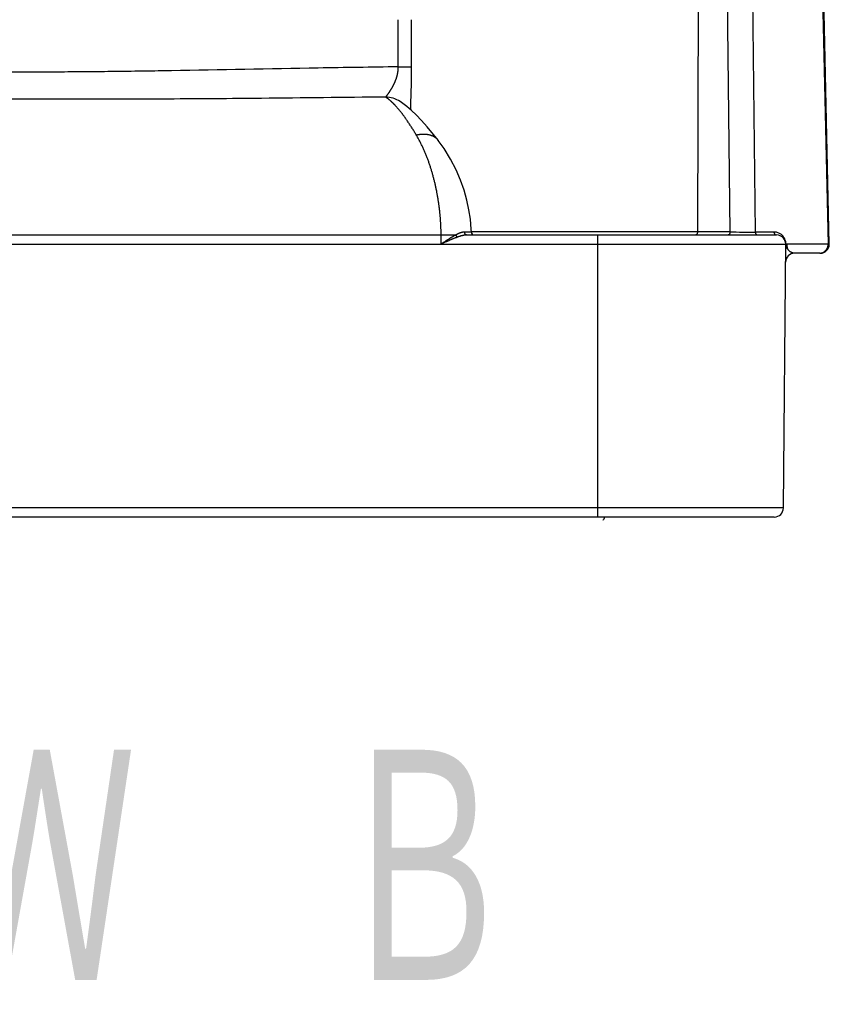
# Model space of a CAD drawing. Header units: millimetres. Extents: x 0 to 1300, y 0 to 891.
# Tile 9 of 127: x 446 to 479, y 191 to 230. Entities that reach past the tile are written whole.
import ezdxf

# ---------------------------------------------------------------- set-up
doc = ezdxf.new("R2010")
doc.units = ezdxf.units.MM
doc.header["$LTSCALE"] = 0.545669
doc.layers.add('NoLayerName_001', color=7, linetype='Continuous')
doc.styles.get("Standard").update_dxf_attribs({"font": 'txt', "bigfont": 'extfont2'})

msp = doc.modelspace()

# ---------------------------------------------------------------- linework, layer by layer
at = {"layer": 'NoLayerName_001', "color": 8, "linetype": 'Continuous', "lineweight": 25}
for p, q in [((473.6544, 232.6517), (473.624, 221.8076)), ((474.8047, 232.5307), (474.9339, 221.8076)), ((475.8232, 232.5396), (475.952, 221.8061)), ((478.6425, 232.2495), (478.8909, 221.3138)), ((461.5829, 228.4517), (461.5745, 230.3482)), ((462.1195, 228.4474), (462.1108, 230.3482)), ((427.6117, 221.6862), (463.305, 221.6862)), ((463.305, 221.6862), (463.8967, 221.6887)), ((463.3073, 221.3202), (463.305, 221.6862)), ((474.9339, 221.8076), (464.523, 221.8076)), ((469.6131, 210.3402), (469.6131, 221.6862)), ((476.7053, 221.8061), (475.952, 221.8061)), ((477.0857, 210.703), (413.831, 210.703))]:
    msp.add_line(p, q, dxfattribs=at)
at = {"layer": 'NoLayerName_001', "color": 7, "linetype": 'Continuous', "lineweight": 25}
for p, q in [((478.936, 221.312), (478.6889, 232.2533)), ((461.6573, 227.0541), (461.6589, 227.053)), ((463.1932, 225.4912), (463.1937, 225.4905)), ((464.337, 221.6862), (476.8123, 221.6862)), ((413.7383, 221.3202), (477.1783, 221.3202)), ((477.0857, 210.703), (477.1789, 221.381)), ((477.1917, 221.3202), (477.2161, 221.317)), ((478.8909, 221.3138), (477.2161, 221.317)), ((478.5695, 220.9542), (477.538, 220.9542)), ((476.7197, 210.3402), (414.197, 210.3402))]:
    msp.add_line(p, q, dxfattribs=at)
for points in [[(463.1937, 225.4905), (463.001, 225.7343), (462.7486, 226.0353), (462.5158, 226.2946), (462.3026, 226.5153), (462.1089, 226.7), (461.9312, 226.8538), (461.7626, 226.983), (461.6572, 227.054)], [(464.5231, 221.8049), (464.5186, 221.9225), (464.4855, 222.3164), (464.4272, 222.7017), (464.3431, 223.0897), (464.2314, 223.4854), (464.0885, 223.8917), (463.9084, 224.3126), (463.6892, 224.739), (463.4277, 225.165), (463.1931, 225.4912)]]:
    msp.add_lwpolyline(points, dxfattribs=at)
at = {"layer": 'NoLayerName_001', "color": 8, "linetype": 'Continuous', "lineweight": 25}
for centre, radius, start, end in [((461.0299, 226.0619), 1.1739, 57.69369, 88.31937), ((475.7498, 431.3195), 209.5135, 269.776889, 270.05527), ((476.7053, 221.3214), 0.4847, 73.97299, 90.0021), ((476.7048, 221.32), 0.4862, 44.41287, 73.9608), ((476.7039, 221.319), 0.4875, 30.56644, 44.42237), ((476.7027, 221.3182), 0.489, 19.58095, 30.57156), ((476.7014, 221.318), 0.4903, 11.77229, 19.55993), ((476.6998, 221.3178), 0.4918, 0.28001, 11.75147), ((477.6179, 221.3106), 0.3998, 179.5335, 201.12736), ((478.5255, 221.3094), 0.3626, 316.37564, 327.3245), ((478.5469, 221.278), 0.3238, 270.05991, 281.87022), ((468.4211, 211.0648), 1.6489, 328.68514, 333.88239)]:
    msp.add_arc(centre, radius, start, end, dxfattribs=at)
at = {"layer": 'NoLayerName_001', "color": 7, "linetype": 'Continuous', "lineweight": 25}
for centre, radius, start, end in [((464.645, 221.8082), 0.122, 181.56895, 269.99995), ((476.8123, 221.3202), 0.366, 0, 90), ((478.5697, 221.3202), 0.366, 270, 358.7095), ((477.538, 220.5882), 0.366, 90, 179.5), ((476.7197, 210.7062), 0.366, 270, 359.5)]:
    msp.add_arc(centre, radius, start, end, dxfattribs=at)
at = {"layer": 'NoLayerName_001', "color": 8, "linetype": 'Continuous', "lineweight": 25}
for points, knots in [([(461.5829, 228.4517), (461.0453, 228.4439), (459.9703, 228.4293), (456.9244, 228.3778), (454.0579, 228.3181), (451.3703, 228.2762), (450.2952, 228.2619), (449.2201, 228.2508), (448.145, 228.2432), (447.249, 228.2398), (446.5322, 228.2391), (445.9946, 228.2394), (445.6362, 228.2405), (445.457, 228.2409)], [0, 0, 0, 0, 1.6127502, 3.2255021, 9.1389215, 10.2140904, 11.2892585, 12.3644303, 13.439607, 14.5147838, 15.052371, 15.5899569, 16.127541, 16.127541, 16.127541, 16.127541]), ([(461.5495, 228.157), (461.5514, 228.1658), (461.5552, 228.1834), (461.5602, 228.21), (461.5648, 228.2366), (461.5689, 228.2633), (461.5724, 228.2901), (461.5755, 228.3169), (461.578, 228.3438), (461.5801, 228.3708), (461.5816, 228.3977), (461.5826, 228.4247), (461.5827, 228.4427), (461.5829, 228.4517)], [0, 0, 0, 0, 0.02700498, 0.05401882, 0.08103879, 0.10806153, 0.13508391, 0.16210309, 0.1891165, 0.21612193, 0.24311744, 0.27010151, 0.29707293, 0.29707293, 0.29707293, 0.29707293]), ([(461.5829, 228.4517), (461.6306, 228.4516), (461.72, 228.4515), (461.8273, 228.4512), (461.8989, 228.4508), (461.9406, 228.4505), (461.9943, 228.45), (462.042, 228.4494), (462.0837, 228.4488), (462.1016, 228.4484), (462.1135, 228.4477), (462.1195, 228.4474)], [0, 0, 0, 0, 0.14310514, 0.26832642, 0.32199166, 0.3577663, 0.39353883, 0.4829847, 0.50087858, 0.51876812, 0.53665423, 0.53665423, 0.53665423, 0.53665423]), ([(462.0839, 226.7207), (462.084, 226.7437), (462.0841, 226.7897), (462.085, 226.8588), (462.0863, 226.9279), (462.088, 226.997), (462.0905, 227.0891), (462.0962, 227.2732), (462.1035, 227.4803), (462.1088, 227.6645), (462.1113, 227.7566), (462.1129, 227.8257), (462.1145, 227.8947), (462.1158, 227.9638), (462.117, 228.0329), (462.118, 228.102), (462.1187, 228.1711), (462.1193, 228.2401), (462.1196, 228.3092), (462.1197, 228.3783), (462.1195, 228.4244), (462.1195, 228.4474)], [0, 0, 0, 0, 0.0690858, 0.1381724, 0.2072613, 0.276352, 0.3454432, 0.4836192, 0.8290509, 0.9672337, 1.0363266, 1.1054196, 1.1745124, 1.2436047, 1.312696, 1.3817864, 1.4508756, 1.5199637, 1.5890508, 1.6581374, 1.7272237, 1.7272237, 1.7272237, 1.7272237]), ([(461.0643, 227.2353), (461.0708, 227.2416), (461.0841, 227.2537), (461.1014, 227.2745), (461.1184, 227.2955), (461.1351, 227.3167), (461.1514, 227.3381), (461.1675, 227.3597), (461.1834, 227.3815), (461.199, 227.4035), (461.2143, 227.4257), (461.2294, 227.4481), (461.2443, 227.4706), (461.259, 227.4932), (461.2734, 227.516), (461.2877, 227.5389), (461.3017, 227.5619), (461.3155, 227.5851), (461.329, 227.6084), (461.3423, 227.6319), (461.3554, 227.6555), (461.3682, 227.6792), (461.3807, 227.7031), (461.393, 227.7271), (461.4049, 227.7513), (461.4166, 227.7756), (461.428, 227.8001), (461.4391, 227.8247), (461.4498, 227.8494), (461.4602, 227.8743), (461.4703, 227.8993), (461.48, 227.9245), (461.4894, 227.9498), (461.4983, 227.9753), (461.5069, 228.0008), (461.5151, 228.0266), (461.5229, 228.0524), (461.5302, 228.0784), (461.5371, 228.1045), (461.5437, 228.1307), (461.5475, 228.1482), (461.5495, 228.157)], [0, 0, 0, 0, 0.0269412, 0.0539676, 0.0809986, 0.1079759, 0.1349228, 0.1618631, 0.1888152, 0.2157797, 0.2427529, 0.2697305, 0.2967074, 0.3236806, 0.3506503, 0.3776177, 0.4045837, 0.4315498, 0.4585173, 0.4854865, 0.5124569, 0.5394281, 0.5664001, 0.593373, 0.6203472, 0.6473232, 0.6743003, 0.7012777, 0.7282549, 0.7552318, 0.7822087, 0.8091863, 0.8361655, 0.8631475, 0.8901314, 0.9171166, 0.9441027, 0.9710901, 0.9980794, 1.025072, 1.0520696, 1.0520696, 1.0520696, 1.0520696]), ([(461.0643, 227.2353), (459.3997, 227.2176), (457.111, 227.1902), (454.1979, 227.1664), (452.3251, 227.1553), (450.2443, 227.148), (447.9554, 227.1445), (446.2907, 227.146), (445.4583, 227.1463)], [0, 0, 0, 0, 4.9940367, 6.8668012, 8.7395646, 10.6123305, 13.1093567, 15.6063809, 15.6063809, 15.6063809, 15.6063809]), ([(461.4679, 226.8887), (461.4618, 226.8952), (461.4497, 226.9082), (461.4314, 226.9276), (461.4129, 226.9468), (461.3942, 226.9659), (461.3754, 226.9847), (461.3564, 227.0034), (461.3372, 227.0219), (461.3177, 227.0402), (461.2981, 227.0583), (461.2782, 227.0761), (461.2581, 227.0937), (461.2378, 227.111), (461.2172, 227.1281), (461.1963, 227.1448), (461.1752, 227.1611), (461.1537, 227.177), (461.1319, 227.1924), (461.1098, 227.2073), (461.0873, 227.2217), (461.072, 227.2307), (461.0643, 227.2352)], [0, 0, 0, 0, 0.02666566, 0.05333325, 0.0800022, 0.10667232, 0.13334379, 0.1600172, 0.18669352, 0.21337422, 0.24006117, 0.26675679, 0.29346396, 0.32018575, 0.34691789, 0.37364998, 0.40037368, 0.42708335, 0.45377633, 0.48045326, 0.5071184, 0.53377996, 0.53377996, 0.53377996, 0.53377996]), ([(462.308, 225.7089), (462.2956, 225.7296), (462.2709, 225.7712), (462.2334, 225.8333), (462.1955, 225.8951), (462.1571, 225.9566), (462.1183, 226.0179), (462.079, 226.0789), (462.0393, 226.1395), (461.9991, 226.1999), (461.9584, 226.2599), (461.9171, 226.3196), (461.8753, 226.379), (461.833, 226.4379), (461.7901, 226.4964), (461.7465, 226.5545), (461.7022, 226.612), (461.6571, 226.6689), (461.6112, 226.7251), (461.5644, 226.7805), (461.5168, 226.8352), (461.4841, 226.8708), (461.4679, 226.8887)], [0, 0, 0, 0, 0.0725092, 0.1450211, 0.217535, 0.2900512, 0.3625699, 0.435092, 0.5076189, 0.5801524, 0.6526948, 0.725249, 0.7978183, 0.8704053, 0.9430016, 1.0155951, 1.0881768, 1.1607405, 1.2332836, 1.3058073, 1.3783166, 1.4508213, 1.4508213, 1.4508213, 1.4508213]), ([(462.308, 225.7089), (462.3184, 225.7113), (462.3391, 225.7165), (462.3705, 225.7231), (462.402, 225.729), (462.4337, 225.7341), (462.4656, 225.7384), (462.4975, 225.7418), (462.5295, 225.7444), (462.5616, 225.7461), (462.5938, 225.7468), (462.6259, 225.7466), (462.658, 225.7454), (462.6901, 225.7432), (462.7221, 225.7398), (462.7539, 225.7354), (462.7855, 225.7298), (462.8169, 225.723), (462.8481, 225.715), (462.8789, 225.7058), (462.9093, 225.6953), (462.9392, 225.6834), (462.9686, 225.6703), (462.9973, 225.6558), (463.0253, 225.6399), (463.0525, 225.6225), (463.0788, 225.6038), (463.1041, 225.5838), (463.1283, 225.5625), (463.1513, 225.5399), (463.1732, 225.5163), (463.1864, 225.4995), (463.1931, 225.4912)], [0, 0, 0, 0, 0.03205375, 0.06413179, 0.09622669, 0.12833267, 0.1604457, 0.19256361, 0.22468621, 0.25681536, 0.28895471, 0.32110101, 0.35324521, 0.38538143, 0.41750763, 0.44962591, 0.48174272, 0.51386922, 0.54601865, 0.57818503, 0.61035543, 0.64252299, 0.67468765, 0.7068568, 0.7390459, 0.77127596, 0.8035391, 0.83580697, 0.8680536, 0.90025691, 0.93239996, 0.96447214, 0.96447214, 0.96447214, 0.96447214]), ([(463.305, 221.6862), (463.3045, 221.7327), (463.3039, 221.8258), (463.2998, 221.9653), (463.2939, 222.1048), (463.2858, 222.2443), (463.2757, 222.3836), (463.2634, 222.5227), (463.2491, 222.6616), (463.2327, 222.8004), (463.2143, 222.9388), (463.1938, 223.077), (463.1713, 223.2148), (463.1467, 223.3523), (463.12, 223.4893), (463.0912, 223.626), (463.0603, 223.7621), (463.0272, 223.8978), (462.992, 224.0329), (462.9545, 224.1674), (462.9148, 224.3013), (462.8727, 224.4344), (462.8283, 224.5668), (462.7814, 224.6983), (462.7319, 224.829), (462.6799, 224.9587), (462.6253, 225.0873), (462.5678, 225.2147), (462.5076, 225.3407), (462.4442, 225.4652), (462.3782, 225.5883), (462.3311, 225.6685), (462.308, 225.7089)], [0, 0, 0, 0, 0.1395641, 0.2791591, 0.4187814, 0.5584267, 0.69809, 0.8377657, 0.977448, 1.1171301, 1.2568052, 1.3964686, 1.5361195, 1.6757584, 1.8153865, 1.9550064, 2.0946219, 2.234238, 2.3738603, 2.5134887, 2.6531189, 2.7927499, 2.9323849, 3.0720314, 3.2117012, 3.3514103, 3.4911541, 3.6308972, 3.7706109, 3.9102772, 4.0498894, 4.1894532, 4.1894532, 4.1894532, 4.1894532]), ([(463.8967, 221.6887), (463.8865, 221.6832), (463.8661, 221.6723), (463.8357, 221.6554), (463.8054, 221.6383), (463.7754, 221.6208), (463.7455, 221.603), (463.7157, 221.585), (463.6861, 221.5668), (463.6566, 221.5484), (463.6272, 221.5298), (463.5978, 221.5111), (463.5686, 221.4923), (463.5394, 221.4734), (463.5102, 221.4544), (463.4812, 221.4354), (463.4424, 221.4099), (463.3844, 221.3716), (463.3362, 221.3395), (463.3073, 221.3202)], [0, 0, 0, 0, 0.03476588, 0.06953142, 0.10429944, 0.13907163, 0.1738487, 0.2086304, 0.2434157, 0.27820282, 0.31298936, 0.34777241, 0.38255012, 0.4173233, 0.45209299, 0.48686009, 0.52162544, 0.59115376, 0.69544987, 0.69544987, 0.69544987, 0.69544987]), ([(463.9559, 221.5968), (463.9449, 221.5928), (463.9228, 221.5848), (463.8898, 221.5723), (463.8569, 221.5595), (463.8241, 221.5465), (463.7914, 221.5333), (463.7588, 221.5198), (463.7263, 221.5062), (463.6938, 221.4924), (463.6614, 221.4785), (463.6291, 221.4644), (463.5968, 221.4503), (463.5645, 221.436), (463.5323, 221.4217), (463.4893, 221.4026), (463.425, 221.3736), (463.3608, 221.3445), (463.318, 221.3251), (463.3073, 221.3202)], [0, 0, 0, 0, 0.03526378, 0.07052744, 0.10579264, 0.14106037, 0.17633103, 0.21160451, 0.24688016, 0.28215695, 0.31743344, 0.35270789, 0.38797905, 0.42324737, 0.4585135, 0.49377804, 0.5643043, 0.67009301, 0.70535718, 0.70535718, 0.70535718, 0.70535718]), ([(464.2431, 221.8037), (464.2369, 221.8035), (464.2247, 221.8034), (464.2064, 221.8018), (464.1882, 221.7994), (464.1701, 221.7961), (464.1521, 221.7922), (464.1342, 221.7875), (464.1164, 221.7824), (464.0987, 221.7767), (464.0812, 221.7707), (464.0639, 221.7644), (464.0467, 221.7577), (464.0296, 221.7509), (464.0127, 221.7438), (463.9958, 221.7364), (463.9791, 221.7289), (463.9625, 221.7211), (463.946, 221.7132), (463.9295, 221.7052), (463.9131, 221.697), (463.9022, 221.6915), (463.8967, 221.6887)], [0, 0, 0, 0, 0.01833562, 0.03666955, 0.05503061, 0.07343518, 0.09188841, 0.11038557, 0.12891329, 0.14745085, 0.1659713, 0.18444762, 0.20287936, 0.22127581, 0.23964531, 0.25799529, 0.27633233, 0.29466224, 0.31299011, 0.33132039, 0.34965693, 0.3680031, 0.3680031, 0.3680031, 0.3680031]), ([(463.8967, 221.6887), (463.8974, 221.687), (463.8987, 221.6836), (463.9007, 221.6785), (463.9029, 221.6734), (463.9052, 221.6684), (463.9076, 221.6635), (463.91, 221.6585), (463.9126, 221.6536), (463.9153, 221.6488), (463.918, 221.644), (463.9209, 221.6393), (463.9239, 221.6346), (463.927, 221.63), (463.9302, 221.6255), (463.9335, 221.621), (463.9369, 221.6167), (463.9405, 221.6125), (463.9441, 221.6084), (463.9479, 221.6044), (463.9518, 221.6005), (463.9546, 221.5981), (463.9559, 221.5968)], [0, 0, 0, 0, 0.00548608, 0.01096993, 0.01645593, 0.02194823, 0.02745078, 0.03296685, 0.03849511, 0.04403183, 0.04957356, 0.05511718, 0.06065997, 0.06619959, 0.07173414, 0.07726216, 0.08278274, 0.08829545, 0.09380048, 0.09929861, 0.10479127, 0.11028059, 0.11028059, 0.11028059, 0.11028059]), ([(464.337, 221.6862), (464.3304, 221.6861), (464.3174, 221.686), (464.2978, 221.6848), (464.2782, 221.6831), (464.2587, 221.6806), (464.2392, 221.6777), (464.2198, 221.6742), (464.2005, 221.6703), (464.1812, 221.666), (464.162, 221.6614), (464.1429, 221.6565), (464.1239, 221.6514), (464.105, 221.646), (464.0862, 221.6405), (464.0674, 221.6347), (464.0487, 221.6288), (464.03, 221.6227), (464.0114, 221.6164), (463.9929, 221.61), (463.9744, 221.6035), (463.9621, 221.5991), (463.9559, 221.5968)], [0, 0, 0, 0, 0.01962536, 0.03925086, 0.05889049, 0.07855245, 0.09823963, 0.11795012, 0.13767778, 0.15741271, 0.17714177, 0.1968498, 0.2165322, 0.23619402, 0.25584005, 0.27547457, 0.29510135, 0.31472369, 0.3343445, 0.35396626, 0.37359112, 0.39322092, 0.39322092, 0.39322092, 0.39322092]), ([(464.523, 221.8049), (464.5216, 221.8048), (464.5187, 221.8047), (464.5144, 221.8044), (464.5101, 221.8046), (464.5058, 221.8044), (464.5015, 221.8044), (464.4958, 221.8043), (464.4871, 221.8043), (464.4742, 221.8042), (464.4398, 221.804), (464.3622, 221.8038), (464.2904, 221.8038), (464.2431, 221.8037)], [0, 0, 0, 0, 0.00433204, 0.00856345, 0.01295523, 0.01723809, 0.02152388, 0.02583736, 0.03446434, 0.0473783, 0.06460987, 0.13783962, 0.27998865, 0.27998865, 0.27998865, 0.27998865]), ([(464.2431, 221.8037), (464.2431, 221.8019), (464.2433, 221.7982), (464.2437, 221.7927), (464.2444, 221.7873), (464.2452, 221.7818), (464.2462, 221.7764), (464.2475, 221.771), (464.2489, 221.7657), (464.2505, 221.7604), (464.2523, 221.7552), (464.2544, 221.75), (464.2566, 221.745), (464.259, 221.74), (464.2617, 221.7352), (464.2645, 221.7304), (464.2676, 221.7259), (464.2709, 221.7214), (464.2744, 221.7172), (464.2781, 221.7131), (464.282, 221.7092), (464.2862, 221.7055), (464.2905, 221.7021), (464.2951, 221.699), (464.2999, 221.6961), (464.3048, 221.6936), (464.3099, 221.6914), (464.3152, 221.6896), (464.3205, 221.6881), (464.326, 221.687), (464.3315, 221.6863), (464.3351, 221.6863), (464.337, 221.6862)], [0, 0, 0, 0, 0.00549662, 0.01100014, 0.01650928, 0.02202285, 0.02753986, 0.03305949, 0.03858117, 0.0441046, 0.04962966, 0.05515483, 0.06067809, 0.06619829, 0.07171531, 0.07723013, 0.08274493, 0.08826316, 0.09378879, 0.09931972, 0.10485171, 0.11038245, 0.11591193, 0.12144266, 0.12697999, 0.13253157, 0.13809548, 0.14366131, 0.14921961, 0.15476283, 0.16028606, 0.16578777, 0.16578777, 0.16578777, 0.16578777]), ([(473.624, 221.8076), (473.624, 221.8052), (473.624, 221.8005), (473.6237, 221.7935), (473.6232, 221.7865), (473.6224, 221.7795), (473.6213, 221.7724), (473.6199, 221.7651), (473.6181, 221.7576), (473.6159, 221.7499), (473.6134, 221.7422), (473.6104, 221.7345), (473.6071, 221.727), (473.6033, 221.7197), (473.5992, 221.7129), (473.5946, 221.7065), (473.5897, 221.7008), (473.5843, 221.6958), (473.5786, 221.6917), (473.5724, 221.6886), (473.5657, 221.6866), (473.5611, 221.6864), (473.5588, 221.6862)], [0, 0, 0, 0, 0.00707679, 0.01407327, 0.02105857, 0.02810512, 0.03528859, 0.04268755, 0.05037979, 0.05836067, 0.06653392, 0.07480195, 0.08307233, 0.09125992, 0.09928969, 0.10710081, 0.1146523, 0.12193095, 0.12896153, 0.1358185, 0.1426357, 0.1496081, 0.1496081, 0.1496081, 0.1496081]), ([(474.9339, 221.8076), (474.9339, 221.8052), (474.9339, 221.8005), (474.9336, 221.7935), (474.9331, 221.7865), (474.9323, 221.7795), (474.9312, 221.7724), (474.9298, 221.7651), (474.928, 221.7576), (474.9259, 221.7499), (474.9233, 221.7422), (474.9203, 221.7345), (474.917, 221.727), (474.9132, 221.7197), (474.9091, 221.7129), (474.9046, 221.7065), (474.8996, 221.7008), (474.8943, 221.6958), (474.8885, 221.6917), (474.8823, 221.6886), (474.8757, 221.6866), (474.871, 221.6864), (474.8687, 221.6862)], [0, 0, 0, 0, 0.00707679, 0.01407327, 0.02105857, 0.02810512, 0.03528859, 0.04268755, 0.05037979, 0.05836067, 0.06653393, 0.07480195, 0.08307234, 0.09125992, 0.0992897, 0.10710081, 0.1146523, 0.12193095, 0.12896154, 0.1358185, 0.1426357, 0.14960811, 0.14960811, 0.14960811, 0.14960811]), ([(475.952, 221.8061), (475.9521, 221.8038), (475.9522, 221.7991), (475.9528, 221.7921), (475.9538, 221.7851), (475.9552, 221.7782), (475.9569, 221.7713), (475.959, 221.7645), (475.9614, 221.7577), (475.9641, 221.7512), (475.9672, 221.7448), (475.9707, 221.7385), (475.9744, 221.7326), (475.9785, 221.7268), (475.983, 221.7213), (475.9877, 221.7162), (475.9928, 221.7113), (475.9981, 221.7068), (476.0038, 221.7027), (476.0097, 221.699), (476.0159, 221.6957), (476.0223, 221.6929), (476.0289, 221.6905), (476.0356, 221.6886), (476.0425, 221.6873), (476.0494, 221.6864), (476.0541, 221.6863), (476.0564, 221.6862)], [0, 0, 0, 0, 0.00696753, 0.01398618, 0.02104643, 0.02813843, 0.03525236, 0.04237867, 0.04950838, 0.05663337, 0.06374666, 0.07084275, 0.07791793, 0.08497061, 0.09200169, 0.09901426, 0.10601083, 0.11299468, 0.11997086, 0.12694654, 0.13393129, 0.14093459, 0.14794979, 0.15496382, 0.16196506, 0.16894443, 0.17589649, 0.17589649, 0.17589649, 0.17589649]), ([(476.7053, 221.8061), (476.7054, 221.8038), (476.7055, 221.799), (476.7062, 221.792), (476.7073, 221.7849), (476.7087, 221.7779), (476.7105, 221.7709), (476.7127, 221.764), (476.7152, 221.7573), (476.7181, 221.7507), (476.7213, 221.7442), (476.7248, 221.738), (476.7287, 221.732), (476.733, 221.7262), (476.7376, 221.7208), (476.7425, 221.7157), (476.7477, 221.7109), (476.7532, 221.7064), (476.7589, 221.7024), (476.765, 221.6987), (476.7713, 221.6955), (476.7778, 221.6927), (476.7845, 221.6904), (476.7913, 221.6886), (476.7983, 221.6872), (476.8053, 221.6864), (476.81, 221.6863), (476.8123, 221.6862)], [0, 0, 0, 0, 0.00704316, 0.01413848, 0.02127682, 0.02844847, 0.03564356, 0.04285233, 0.05006546, 0.05727437, 0.06447157, 0.07165098, 0.07880825, 0.08594121, 0.09305018, 0.10013803, 0.10720856, 0.11426639, 0.12131734, 0.12836868, 0.13542946, 0.14250755, 0.14959582, 0.15668237, 0.16375657, 0.17080994, 0.1778371, 0.1778371, 0.1778371, 0.1778371]), ([(477.538, 220.9542), (477.5329, 220.9544), (477.5226, 220.9544), (477.5073, 220.9558), (477.492, 220.9578), (477.4768, 220.9606), (477.4617, 220.9642), (477.4468, 220.9685), (477.4322, 220.9736), (477.4178, 220.9795), (477.4038, 220.986), (477.3902, 220.9932), (477.377, 221.0011), (477.3642, 221.0097), (477.352, 221.0189), (477.3402, 221.0287), (477.3288, 221.039), (477.318, 221.0499), (477.3077, 221.0613), (477.2979, 221.0732), (477.2887, 221.0855), (477.28, 221.0982), (477.2718, 221.1113), (477.2642, 221.1247), (477.2572, 221.1384), (477.2507, 221.1523), (477.247, 221.1618), (477.245, 221.1665)], [0, 0, 0, 0, 0.01531491, 0.03069073, 0.04611779, 0.06158453, 0.07707802, 0.09258451, 0.10808994, 0.12358045, 0.13904287, 0.15446532, 0.16984278, 0.18518853, 0.2005174, 0.21584179, 0.23117179, 0.2465153, 0.26187768, 0.27725841, 0.29265337, 0.30805655, 0.32346032, 0.33885569, 0.35423262, 0.36958022, 0.3848871, 0.3848871, 0.3848871, 0.3848871]), ([(478.6135, 220.9612), (478.6168, 220.9619), (478.6234, 220.9633), (478.6332, 220.9659), (478.6429, 220.9687), (478.6526, 220.9719), (478.6622, 220.9753), (478.6716, 220.9791), (478.681, 220.9831), (478.6902, 220.9874), (478.6993, 220.992), (478.7082, 220.9969), (478.717, 221.002), (478.7256, 221.0074), (478.7341, 221.0131), (478.7423, 221.019), (478.7504, 221.0251), (478.7584, 221.0315), (478.7661, 221.0381), (478.7736, 221.0449), (478.7809, 221.0519), (478.7856, 221.0568), (478.788, 221.0592)], [0, 0, 0, 0, 0.01012715, 0.02026529, 0.03041328, 0.04056982, 0.05073351, 0.06090284, 0.07107631, 0.08125236, 0.09142948, 0.10160624, 0.11178155, 0.12195517, 0.13212674, 0.14229564, 0.15246097, 0.16262161, 0.17277627, 0.18292347, 0.1930616, 0.20318896, 0.20318896, 0.20318896, 0.20318896]), ([(478.8307, 221.1136), (478.8326, 221.1166), (478.8363, 221.1225), (478.8416, 221.1316), (478.8467, 221.1409), (478.8515, 221.1504), (478.856, 221.16), (478.8603, 221.1697), (478.8642, 221.1795), (478.868, 221.1895), (478.8714, 221.1996), (478.8746, 221.2097), (478.8775, 221.2199), (478.8801, 221.2302), (478.8824, 221.2406), (478.8845, 221.251), (478.8863, 221.2614), (478.8877, 221.2718), (478.8889, 221.2823), (478.8898, 221.2928), (478.8904, 221.3033), (478.8905, 221.3103), (478.8907, 221.3138)], [0, 0, 0, 0, 0.01053637, 0.02109298, 0.03166799, 0.04225927, 0.05286439, 0.06348069, 0.07410531, 0.0847352, 0.09536718, 0.10599796, 0.11662419, 0.12724245, 0.13784935, 0.14844148, 0.15901554, 0.1695699, 0.18010872, 0.19063738, 0.20116112, 0.2116851, 0.2116851, 0.2116851, 0.2116851])]:
    msp.add_open_spline(points, degree=3, knots=knots, dxfattribs=at)
at = {"layer": 'NoLayerName_001', "color": 7, "linetype": 'Continuous', "lineweight": 25}
for points, knots in [([(477.1902, 221.2229), (477.1898, 221.2204), (477.1888, 221.2155), (477.1875, 221.2081), (477.1863, 221.2007), (477.1851, 221.1932), (477.184, 221.1858), (477.183, 221.1783), (477.1821, 221.1709), (477.1812, 221.1634), (477.1805, 221.1559), (477.1797, 221.1484), (477.1791, 221.1409), (477.1785, 221.1334), (477.178, 221.1259), (477.1776, 221.1183), (477.1772, 221.1108), (477.1769, 221.1033), (477.1766, 221.0958), (477.1764, 221.0883), (477.1762, 221.0807), (477.1762, 221.0757), (477.1762, 221.0732)], [0, 0, 0, 0, 0.00752326, 0.01504683, 0.02257096, 0.03009581, 0.03762139, 0.04514764, 0.05267462, 0.06020239, 0.06773093, 0.0752602, 0.0827901, 0.09032049, 0.09785119, 0.10538197, 0.11291258, 0.12044271, 0.12797202, 0.13550013, 0.14302664, 0.1505511, 0.1505511, 0.1505511, 0.1505511]), ([(477.1906, 221.3202), (477.1902, 221.321), (477.1896, 221.3225), (477.1888, 221.3248), (477.1882, 221.3273), (477.1877, 221.3297), (477.1872, 221.3321), (477.1858, 221.3411), (477.1842, 221.3509), (477.1826, 221.3607), (477.182, 221.3639), (477.1816, 221.3664), (477.1811, 221.3688), (477.1807, 221.3713), (477.1803, 221.3737), (477.1798, 221.3762), (477.1793, 221.3786), (477.179, 221.3802), (477.1789, 221.381)], [0, 0, 0, 0, 0.002472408, 0.004945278, 0.007427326, 0.009919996, 0.01241938, 0.014918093, 0.03721159, 0.042167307, 0.044646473, 0.047126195, 0.049606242, 0.052086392, 0.054566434, 0.057046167, 0.059525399, 0.062003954, 0.062003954, 0.062003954, 0.062003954]), ([(477.1921, 221.2317), (477.1919, 221.231), (477.1916, 221.2295), (477.1911, 221.2273), (477.1907, 221.2251), (477.1904, 221.2236), (477.1902, 221.2229)], [0, 0, 0, 0, 0.0022477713, 0.0044955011, 0.0067431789, 0.0089907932, 0.0089907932, 0.0089907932, 0.0089907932]), ([(477.2152, 221.3202), (477.2154, 221.3195), (477.2159, 221.3181), (477.2163, 221.3158), (477.2164, 221.3135), (477.2163, 221.3112), (477.2158, 221.3089), (477.2151, 221.3067), (477.2141, 221.3047), (477.2131, 221.3027), (477.2121, 221.3007), (477.2113, 221.2986), (477.2101, 221.2951), (477.2088, 221.2915), (477.2076, 221.288), (477.2069, 221.2859), (477.2061, 221.2837), (477.2054, 221.2816), (477.2047, 221.2795), (477.2041, 221.2773), (477.2034, 221.2752), (477.2027, 221.273), (477.2021, 221.2709), (477.2014, 221.2687), (477.2008, 221.2666), (477.2002, 221.2644), (477.1996, 221.2622), (477.199, 221.2601), (477.1984, 221.2579), (477.1978, 221.2557), (477.1972, 221.2536), (477.1967, 221.2514), (477.1961, 221.2492), (477.1956, 221.247), (477.1951, 221.2448), (477.1945, 221.2427), (477.194, 221.2405), (477.1935, 221.2383), (477.193, 221.2361), (477.1925, 221.2339), (477.1922, 221.2324), (477.1921, 221.2317)], [0, 0, 0, 0, 0.002265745, 0.004563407, 0.006878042, 0.009192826, 0.01149194, 0.013763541, 0.016014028, 0.018260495, 0.020503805, 0.022751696, 0.025003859, 0.031750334, 0.03399648, 0.03624242, 0.038488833, 0.040735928, 0.042983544, 0.045231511, 0.047479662, 0.04972783, 0.051975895, 0.054223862, 0.056471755, 0.058719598, 0.060967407, 0.063215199, 0.065462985, 0.067710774, 0.069958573, 0.072206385, 0.07445421, 0.076702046, 0.078949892, 0.081197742, 0.083445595, 0.085693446, 0.087941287, 0.090189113, 0.092436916, 0.092436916, 0.092436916, 0.092436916]), ([(478.9356, 221.312), (478.9349, 221.3121), (478.9334, 221.3122), (478.9308, 221.3126), (478.9282, 221.3126), (478.9255, 221.3127), (478.9233, 221.3128), (478.9211, 221.3129), (478.9188, 221.313), (478.9166, 221.3131), (478.9079, 221.3134), (478.8993, 221.3136), (478.8914, 221.3138), (478.8907, 221.3138)], [0, 0, 0, 0, 0.002324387, 0.004430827, 0.007907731, 0.01014939, 0.012371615, 0.014607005, 0.016854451, 0.019110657, 0.021372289, 0.042790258, 0.045041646, 0.045041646, 0.045041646, 0.045041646])]:
    msp.add_open_spline(points, degree=3, knots=knots, dxfattribs=at)

# ---------------------------------------------------------------- texts
at = {"layer": 'NoLayerName_001', "color": 3, "lineweight": 13, "insert": (420.2583, 190.7083), "char_height": 10.5, "attachment_point": 7}
msp.add_mtext('\\A1;\\W0.6667;\\LＶＩＥＷ\u3000Ｂ\\l', dxfattribs=at)

doc.saveas('drawing.dxf')
